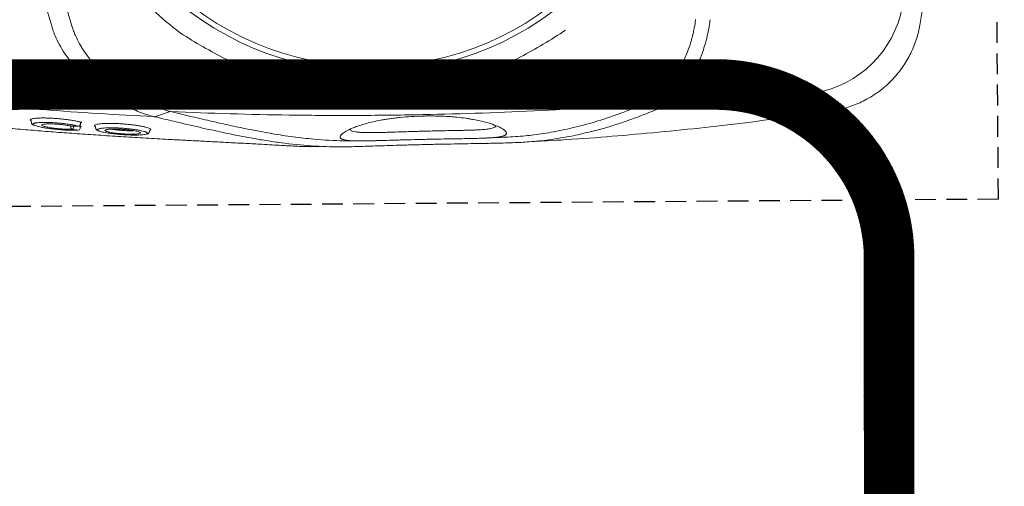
# Model space of a CAD drawing. Extents: x 258674 to 1051069, y -600163 to -66531.
# Tile 16 of 27: x 1050201 to 1050221, y -599525 to -599516. Entities that reach past the tile are written whole.
import ezdxf

# ---------------------------------------------------------------- set-up
doc = ezdxf.new("R2010")
doc.units = 0
doc.header["$LTSCALE"] = 21
doc.header["$MEASUREMENT"] = 0
doc.linetypes.add('11aa1PB-bd$0$11aa1PB-af$0$TRATTEGGIATA', pattern=[0.75, 0.5, -0.25])
doc.layers.get('0').update_dxf_attribs({"linetype": 'CONTINUOUS'})
doc.layers.add('CKD Equipments', color=252, linetype='CONTINUOUS', lineweight=0)
doc.layers.add('FAINTEQUIP', color=253, linetype='CONTINUOUS')

# ---------------------------------------------------------------- blocks, each defined once
blk = doc.blocks.new('G$C4DC229AB')
at = {"linetype": 'Continuous', "lineweight": 0}
for p, q in [((690.57, 420.85), (690.57, 420.85)), ((603.27, 361.13), (603.27, 361.12)), ((680.02, 359.91), (680.01, 359.91)), ((408.38, 158.65), (404.61, 157.08)), ((406.89, 150.96), (407.08, 150.84)), ((407.19, 149.71), (406.9, 150.19)), ((407.08, 150.84), (407.04, 150.56)), ((383.61, 135.73), (384.11, 135.16)), ((376.48, 130.86), (376.58, 130.91)), ((376.84, 132.19), (376.58, 132.65)), ((376.73, 131.08), (377.25, 131.33)), ((377.86, 130.36), (377.6, 130.83)), ((377.5, 129.03), (377.61, 129.1)), ((355.67, 119.03), (356.18, 118.45))]:
    blk.add_line(p, q, dxfattribs=at)
at = {"linetype": 'Continuous', "lineweight": 0, "flags": 128}
for points in [[(602.49, 307.99), (605.01, 308.56), (607.52, 309.12)], [(408.99, 163.15), (407.31, 160.61), (405.64, 158.09)], [(405.63, 158.08), (405.63, 158.08), (405.63, 158.08)]]:
    blk.add_lwpolyline(points, dxfattribs=at)
at = {"linetype": 'Continuous', "lineweight": 0}
for radius in [152.76, 150]:
    blk.add_circle((390.57, 363.31), radius, dxfattribs=at)
for centre, radius, start, end in [((629.31, 400.19), 53.92, 315.3753, 25.2436), ((602.42, 306.03), 1.73, 92.1585, 124.2775), ((375.97, 131.7), 1, 307.5028, 29.2216), ((376.99, 129.88), 1, 308.6226, 29.167), ((374.48, 128.62), 0.946, 216.1897, 288.2787), ((374.01, 128.33), 0.979, 321.6701, 33.842)]:
    blk.add_arc(centre, radius, start, end, dxfattribs=at)
for points, knots in [([(690.62, 420.88), (687, 428.38), (682.82, 437.01), (678.18, 445.4), (677.57, 446.51)], [0, 0, 0, 0, 0.868162, 1, 1, 1, 1]), ([(680.01, 359.91), (680.75, 360.65), (682.4, 362.3), (684.72, 365.08), (686.99, 368.2), (689.03, 371.49), (690.88, 375.03), (692.51, 378.82), (693.86, 382.81), (694.87, 386.86), (695.56, 390.91), (695.93, 394.96), (695.99, 398.98), (695.75, 402.94), (695.23, 406.83), (694.42, 410.63), (693.36, 414.31), (692.11, 417.74), (691.11, 419.88), (690.64, 420.88)], [0, 0, 0, 0, 0.047522, 0.105774, 0.164129, 0.222565, 0.281067, 0.345588, 0.409388, 0.472348, 0.534521, 0.59595, 0.656664, 0.716682, 0.776014, 0.834663, 0.892623, 0.94988, 1, 1, 1, 1]), ([(567.76, 259.76), (567.76, 259.76), (584.39, 273.01), (613.3, 297.89), (647.59, 328.6), (669.42, 349.71), (680, 359.93)], [0, 0, 0, 0, 0.128959, 0.425292, 0.721626, 1, 1, 1, 1]), ([(603.27, 361.12), (603.45, 360.81), (603.62, 360.49), (603.96, 359.86), (604.13, 359.55), (604.62, 358.6), (604.94, 357.96), (605.86, 356.06), (606.43, 354.79), (608.02, 351), (608.91, 348.47), (609.85, 345.33), (610.02, 344.71), (610.36, 343.45), (610.52, 342.83), (610.97, 340.97), (611.23, 339.74), (611.9, 336.12), (612.2, 333.77), (612.46, 330.36), (612.52, 329.24), (612.56, 327.07), (612.55, 326.01), (612.43, 322.91), (612.22, 320.95), (611.81, 318.64), (611.72, 318.18), (611.53, 317.29), (611.43, 316.85), (611.1, 315.56), (610.85, 314.73), (610.02, 312.37), (609.35, 310.93), (608.56, 309.64)], [0, 0, 0, 0, 0.015625, 0.015625, 0.03125, 0.03125, 0.0625, 0.0625, 0.125, 0.125, 0.25, 0.25, 0.28125, 0.28125, 0.3125, 0.3125, 0.375, 0.375, 0.5, 0.5, 0.5625, 0.5625, 0.625, 0.625, 0.75, 0.75, 0.78125, 0.78125, 0.8125, 0.8125, 0.875, 0.875, 1, 1, 1, 1]), ([(667.68, 362.32), (658.04, 353.36), (648.29, 344.48), (628.58, 326.93), (618.63, 318.25), (608.58, 309.66)], [0, 0, 0, 0, 0.5, 0.5, 1, 1, 1, 1]), ([(601.59, 307.69), (602.35, 308.94), (603, 310.33), (603.83, 312.61), (604.07, 313.4), (604.41, 314.63), (604.51, 315.05), (604.71, 315.91), (604.8, 316.35), (605.22, 318.56), (605.44, 320.43), (605.67, 324.37), (605.67, 326.43), (605.48, 329.68), (605.39, 330.79), (605.14, 333.03), (604.98, 334.16), (604.41, 337.58), (603.9, 339.91), (602.91, 343.47), (602.55, 344.67), (601.94, 346.49), (601.72, 347.09), (601.28, 348.31), (601.05, 348.91), (599.84, 351.93), (598.72, 354.33), (597.44, 356.71)], [0, 0, 0, 0, 0.125, 0.125, 0.1875, 0.1875, 0.21875, 0.21875, 0.25, 0.25, 0.375, 0.375, 0.5, 0.5, 0.5625, 0.5625, 0.625, 0.625, 0.75, 0.75, 0.8125, 0.8125, 0.84375, 0.84375, 0.875, 0.875, 1, 1, 1, 1]), ([(547.31, 314.15), (545.74, 309.96), (544.08, 305.85), (540.57, 297.76), (538.72, 293.79), (534.83, 285.97), (532.79, 282.13), (528.52, 274.58), (526.28, 270.86), (521.59, 263.57), (519.16, 260.01), (515.36, 254.79), (514.06, 253.07), (511.42, 249.68), (510.07, 248.01), (507.3, 244.71), (505.88, 243.08), (502.95, 239.86), (501.45, 238.29), (498.35, 235.22), (496.75, 233.73), (494.25, 231.56), (493.4, 230.85), (492.09, 229.81), (491.65, 229.46), (490.76, 228.78), (490.31, 228.44), (488.04, 226.78), (486.2, 225.54), (482.45, 223.23), (480.54, 222.15), (476.69, 220.12), (474.74, 219.16), (470.81, 217.32), (468.83, 216.46), (464.86, 214.81), (462.86, 214.02), (458.86, 212.52), (456.84, 211.8), (450.77, 209.74), (446.68, 208.49), (434.26, 205.08), (425.79, 203.26), (412.75, 201.17), (408.38, 200.58), (399.58, 199.65), (395.15, 199.29), (390.7, 199.04)], [0, 0, 0, 0, 0.0625, 0.0625, 0.125, 0.125, 0.1875, 0.1875, 0.25, 0.25, 0.3125, 0.3125, 0.34375, 0.34375, 0.375, 0.375, 0.40625, 0.40625, 0.4375, 0.4375, 0.46875, 0.46875, 0.484375, 0.484375, 0.492187, 0.492187, 0.5, 0.5, 0.53125, 0.53125, 0.5625, 0.5625, 0.59375, 0.59375, 0.625, 0.625, 0.65625, 0.65625, 0.6875, 0.6875, 0.75, 0.75, 0.875, 0.875, 0.9375, 0.9375, 1, 1, 1, 1]), ([(608.58, 309.66), (607.05, 307.22), (603.99, 302.36), (599.49, 295.61), (594.88, 289.18), (591.18, 284.26), (588.82, 281.59), (588.22, 280.9)], [0, 0, 0, 0, 0.229832, 0.459678, 0.690029, 0.920378, 1, 1, 1, 1]), ([(608.56, 309.64), (608.54, 309.61), (608.51, 309.57), (608.44, 309.51), (608.4, 309.47), (608.27, 309.38), (608.18, 309.33), (607.91, 309.2), (607.72, 309.15), (607.52, 309.12)], [0, 0, 0, 0, 0.125, 0.125, 0.25, 0.25, 0.5, 0.5, 1, 1, 1, 1]), ([(601.45, 307.46), (586.28, 294.59), (570.91, 281.95), (539.74, 257.11), (523.95, 244.91), (499.96, 226.95), (491.9, 221.01), (475.72, 209.28), (467.6, 203.48), (443.1, 186.27), (426.62, 175.07), (409.98, 164.13)], [0, 0, 0, 0, 0.25, 0.25, 0.5, 0.5, 0.625, 0.625, 0.75, 0.75, 1, 1, 1, 1]), ([(572.61, 269.31), (575.01, 271.9), (580.13, 277.41), (587.47, 286.57), (594.45, 296.42), (599.12, 303.78), (601.45, 307.46)], [0, 0, 0, 0, 0.2280042, 0.4853378, 0.7427349, 1, 1, 1, 1]), ([(602.49, 307.99), (602.49, 307.99), (602.49, 307.99), (602.49, 307.99), (602.49, 307.99), (602.49, 307.99), (602.49, 307.99), (602.45, 307.91), (602.4, 307.84), (602.36, 307.76)], [-0.00000006, -0.00000006, -0.00000006, -0.00000006, 0, 0, 0, 0.0000002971, 0.0000002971, 0.0000002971, 0.0005047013, 0.0005047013, 0.0005047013, 0.0005047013]), ([(588.22, 280.9), (586.01, 278.3), (582.39, 274.04), (577.19, 268.64), (573.17, 264.66), (569.39, 261.16), (565.87, 258.12), (562.34, 255.22), (558.95, 252.53), (555.55, 249.9), (552.27, 247.4), (549.19, 245.07), (545.86, 242.57), (541.82, 239.55), (536.94, 235.9), (531.21, 231.59), (525.22, 227.06), (519.22, 222.48), (513.53, 218.13), (508.33, 214.11), (503.74, 210.55), (499.65, 207.38), (496.05, 204.6), (492.83, 202.16), (486.72, 197.65), (477.65, 191.56), (466.75, 185.25), (457.58, 180.45), (449.56, 176.51), (440.26, 172.22), (429.33, 167.44), (418.76, 162.97), (411.41, 159.91), (408.38, 158.65)], [0, 0, 0, 0, 0.0593635, 0.0971043, 0.1348438, 0.1667324, 0.198607, 0.2201848, 0.2417788, 0.2633349, 0.278122, 0.2929063, 0.3080418, 0.3231723, 0.3441056, 0.3655953, 0.3864814, 0.4080077, 0.4295299, 0.4486306, 0.4683357, 0.4884205, 0.5086324, 0.5289688, 0.5492243, 0.6333183, 0.7152132, 0.756242, 0.7972696, 0.8516973, 0.906117, 0.9611972, 1, 1, 1, 1]), ([(552.18, 250.96), (552.44, 251.19), (554.62, 252.85), (558.32, 255.88), (562.02, 259.02), (566.63, 263.25), (570.13, 266.58), (572.58, 269.28), (572.61, 269.31)], [0, 0, 0, 0, 0.1154515, 0.2827578, 0.4507086, 0.6182339, 0.994941, 1, 1, 1, 1]), ([(390.7, 199.04), (384.59, 199.16), (378.55, 199.63), (366.61, 201.2), (360.7, 202.32), (349.03, 205.18), (343.26, 206.94), (336.13, 209.54), (334.71, 210.09), (331.87, 211.21), (330.46, 211.8), (326.26, 213.6), (323.5, 214.87), (315.36, 218.91), (310.11, 221.88), (299.94, 228.37), (295.02, 231.89), (289.09, 236.65), (287.92, 237.62), (285.59, 239.6), (284.44, 240.6), (281.03, 243.66), (278.82, 245.75), (272.38, 252.19), (268.34, 256.68), (264.29, 261.64)], [0, 0, 0, 0, 0.125, 0.125, 0.25, 0.25, 0.375, 0.375, 0.40625, 0.40625, 0.4375, 0.4375, 0.5, 0.5, 0.625, 0.625, 0.75, 0.75, 0.78125, 0.78125, 0.8125, 0.8125, 0.875, 0.875, 1, 1, 1, 1]), ([(521.43, 227.47), (519.8, 226.24), (518.2, 225.02), (516.23, 223.51), (515.83, 223.21), (515.06, 222.62), (514.67, 222.32), (513.53, 221.45), (512.79, 220.88), (511.33, 219.76), (510.62, 219.21), (509.57, 218.41), (509.23, 218.14), (508.55, 217.62), (508.21, 217.37), (506.58, 216.11), (505.36, 215.18), (503.66, 213.87), (503.11, 213.45), (502.05, 212.64), (501.53, 212.25), (500.06, 211.13), (499.17, 210.46), (497.51, 209.23), (496.74, 208.67), (495.68, 207.9), (495.34, 207.66), (494.68, 207.2), (494.37, 206.98), (492.85, 205.94), (491.85, 205.29), (490.13, 204.3), (489.42, 203.95), (488.52, 203.62), (488.26, 203.55), (487.9, 203.48), (487.79, 203.46), (487.57, 203.44), (487.48, 203.44), (487.02, 203.48), (486.76, 203.63), (486.45, 204.16), (486.4, 204.53), (486.51, 205.51), (486.66, 206.12), (487.22, 207.57), (487.61, 208.42), (488.28, 209.67), (488.43, 209.92), (488.74, 210.46), (488.9, 210.73), (489.42, 211.58), (489.81, 212.19), (490.68, 213.48), (491.17, 214.16), (492.25, 215.62), (492.85, 216.4), (494.17, 218.03), (494.9, 218.9), (496.51, 220.73), (497.39, 221.7), (498.87, 223.26), (499.39, 223.79), (500.47, 224.87), (501.03, 225.43), (502.2, 226.56), (502.81, 227.13), (503.76, 228.02), (504.09, 228.32), (504.75, 228.92), (505.09, 229.23), (506.8, 230.75), (508.23, 231.98), (510.49, 233.84), (511.27, 234.46), (512.45, 235.4), (512.86, 235.71), (513.66, 236.33), (514.06, 236.64), (515.27, 237.56), (516.07, 238.16), (517.29, 239.05), (517.7, 239.34), (518.52, 239.92), (518.93, 240.21), (520.95, 241.63), (522.53, 242.68), (524.45, 243.91), (524.83, 244.15), (525.59, 244.63), (525.96, 244.86), (527.08, 245.54), (527.8, 245.97), (529.9, 247.2), (531.22, 247.93), (533.1, 248.93), (533.71, 249.25), (534.89, 249.84), (535.46, 250.12), (537.11, 250.9), (538.12, 251.36), (540.04, 252.18), (540.93, 252.54), (542.19, 253.01), (542.6, 253.16), (543.38, 253.44), (543.76, 253.56), (545.58, 254.16), (546.82, 254.5), (548.98, 254.98), (549.89, 255.12), (551.04, 255.21), (551.38, 255.22), (552.01, 255.2), (552.28, 255.17), (553, 255.03), (553.33, 254.87), (553.73, 254.42), (553.79, 254.13), (553.64, 253.4), (553.42, 252.97), (552.86, 252.2), (552.63, 251.92), (552.23, 251.47), (552.08, 251.32), (551.77, 250.99), (551.6, 250.82), (550.71, 249.94), (549.81, 249.14), (548.4, 247.97), (548.11, 247.72), (547.48, 247.22), (547.16, 246.95), (546.13, 246.13), (545.38, 245.55), (543.75, 244.28), (542.87, 243.61), (541.41, 242.5), (540.9, 242.12), (539.84, 241.31), (539.28, 240.89), (537.55, 239.59), (536.32, 238.67), (534.35, 237.2), (533.67, 236.69), (532.61, 235.9), (532.25, 235.63), (531.53, 235.08), (531.16, 234.81), (529.33, 233.43), (527.81, 232.29), (525.46, 230.52), (524.67, 229.92), (523.05, 228.7), (522.24, 228.09), (521.43, 227.47)], [0, 0, 0, 0, 0.015625, 0.015625, 0.019531, 0.019531, 0.023438, 0.023438, 0.03125, 0.03125, 0.039063, 0.039063, 0.042969, 0.042969, 0.046875, 0.046875, 0.0625, 0.0625, 0.070313, 0.070313, 0.078125, 0.078125, 0.09375, 0.09375, 0.109375, 0.109375, 0.117188, 0.117188, 0.125, 0.125, 0.15625, 0.15625, 0.1875, 0.1875, 0.203125, 0.203125, 0.210938, 0.210938, 0.21875, 0.21875, 0.25, 0.25, 0.28125, 0.28125, 0.3125, 0.3125, 0.34375, 0.34375, 0.351563, 0.351563, 0.359375, 0.359375, 0.375, 0.375, 0.390625, 0.390625, 0.40625, 0.40625, 0.421875, 0.421875, 0.4375, 0.4375, 0.445313, 0.445313, 0.453125, 0.453125, 0.460938, 0.460938, 0.464844, 0.464844, 0.46875, 0.46875, 0.484375, 0.484375, 0.492188, 0.492188, 0.496094, 0.496094, 0.5, 0.5, 0.507813, 0.507813, 0.511719, 0.511719, 0.515625, 0.515625, 0.53125, 0.53125, 0.535156, 0.535156, 0.539063, 0.539063, 0.546875, 0.546875, 0.5625, 0.5625, 0.570313, 0.570313, 0.578125, 0.578125, 0.59375, 0.59375, 0.609375, 0.609375, 0.617188, 0.617188, 0.625, 0.625, 0.65625, 0.65625, 0.6875, 0.6875, 0.703125, 0.703125, 0.71875, 0.71875, 0.75, 0.75, 0.78125, 0.78125, 0.8125, 0.8125, 0.828125, 0.828125, 0.835938, 0.835938, 0.84375, 0.84375, 0.875, 0.875, 0.882812, 0.882812, 0.890625, 0.890625, 0.90625, 0.90625, 0.921875, 0.921875, 0.929687, 0.929687, 0.9375, 0.9375, 0.953125, 0.953125, 0.960937, 0.960937, 0.964844, 0.964844, 0.96875, 0.96875, 0.984375, 0.984375, 0.992187, 0.992187, 1, 1, 1, 1]), ([(518.93, 230.76), (519.6, 231.27), (521.35, 232.6), (524.19, 234.76), (526.5, 236.5), (528.83, 238.25), (531.16, 240), (533.87, 242.04), (536.15, 243.77), (538.08, 245.25), (539.78, 246.57), (541.77, 248.17), (543.76, 249.85), (545.65, 251.66), (546.86, 253.09), (547, 253.73), (547.06, 254.01), (547.06, 254.01), (547.06, 254.01), (547.06, 254.01), (547.11, 254.19), (547.15, 254.38), (547.19, 254.57)], [0, 0, 0, 0, 0.032705, 0.086629, 0.142257, 0.153922, 0.215379, 0.27845, 0.333103, 0.387785, 0.444206, 0.500642, 0.614534, 0.729613, 0.886835, 1, 1, 1, 1, 1, 1, 1.078938, 1.078938, 1.078938, 1.078938]), ([(259.98, 251.4), (266.08, 243.66), (272.46, 236.17), (282.43, 225.3), (285.82, 221.73), (292.71, 214.72), (296.21, 211.28), (306.87, 201.11), (314.16, 194.58), (325.32, 185.07), (329.07, 181.95), (336.65, 175.8), (340.47, 172.77), (344.32, 169.78)], [0, 0, 0, 0, 0.25, 0.25, 0.375, 0.375, 0.5, 0.5, 0.75, 0.75, 0.875, 0.875, 1, 1, 1, 1]), ([(546.97, 246.81), (547.14, 246.94), (549.75, 248.95), (552.18, 250.96), (552.18, 250.96)], [0, 0, 0, 0, 0.065528, 1, 1, 1, 1]), ([(336.04, 163.82), (328.57, 169.47), (321.19, 175.26), (310.32, 184.25), (306.73, 187.29), (299.63, 193.47), (296.12, 196.61), (285.74, 206.19), (279.01, 212.79), (269.25, 223.08), (266.06, 226.57), (259.81, 233.67), (256.75, 237.28), (253.76, 240.95)], [0, 0, 0, 0, 0.25, 0.25, 0.375, 0.375, 0.5, 0.5, 0.75, 0.75, 0.875, 0.875, 1, 1, 1, 1]), ([(488.49, 210.02), (488.64, 209.94), (488.8, 209.85), (488.96, 209.77), (488.96, 209.77), (488.96, 209.77), (488.96, 209.77), (489.01, 209.74), (489.24, 209.62), (490.06, 209.85), (491.38, 210.38), (493.14, 211.37), (495.42, 212.86), (497.87, 214.61), (500.28, 216.41), (502.51, 218.1), (505.28, 220.23), (508.38, 222.63), (511.51, 225.05), (514.19, 227.12), (516.69, 229.04), (518.18, 230.19), (518.93, 230.76)], [-0.090918, -0.090918, -0.090918, -0.090918, 0, 0, 0, 0, 0, 0, 0.026213, 0.13292, 0.239613, 0.348571, 0.457474, 0.569041, 0.626082, 0.683094, 0.752821, 0.824315, 0.874905, 0.926701, 0.963078, 1, 1, 1, 1]), ([(457.08, 184.69), (457.31, 184.8), (460.98, 186.54), (467.47, 189.97), (478.1, 195.93), (486.34, 201.23), (492.3, 205.43), (494.29, 206.9), (495.21, 207.57)], [0, 0, 0, 0, 0.016162, 0.250764, 0.485322, 0.836539, 0.925214, 1, 1, 1, 1]), ([(313.39, 89.28), (316.67, 91.07), (323.79, 94.94), (334.04, 100.8), (343.83, 106.52), (352.52, 111.69), (361.35, 117.02), (370.31, 122.51), (379.38, 128.11), (388.64, 133.9), (398.06, 139.83), (407.61, 145.91), (416.15, 151.39), (423.64, 156.22), (430.12, 160.41), (436.59, 164.6), (443.31, 168.94), (448.96, 172.6), (453.52, 175.53), (457.31, 177.97), (461.31, 180.53), (465.02, 182.9), (468.08, 184.87), (470.64, 186.52), (472.92, 188.02), (475.17, 189.53), (476.41, 190.42), (481.57, 194.26)], [0, 0, 0, 0, 0.063316, 0.137046, 0.187379, 0.237747, 0.288072, 0.337874, 0.387718, 0.437523, 0.488782, 0.540075, 0.591317, 0.625909, 0.660493, 0.695746, 0.730982, 0.771161, 0.791716, 0.812265, 0.841912, 0.872106, 0.896195, 0.920292, 0.944907, 0.969526, 1, 1, 1, 1]), ([(409.98, 164.13), (413.43, 165.55), (420.33, 168.4), (429.93, 172.42), (439.01, 176.32), (448.14, 180.38), (453.93, 183.17), (457.08, 184.69)], [0, 0, 0, 0, 0.192621, 0.385484, 0.57846, 0.771235, 1, 1, 1, 1]), ([(344.49, 169.64), (345.14, 169.15), (345.8, 168.68), (347.13, 167.78), (347.8, 167.36), (349.85, 166.15), (351.25, 165.43), (353.39, 164.46), (354.1, 164.15), (355.55, 163.57), (356.28, 163.29), (358.47, 162.51), (359.93, 162.06), (364.3, 160.88), (367.2, 160.3), (372.97, 159.48), (375.84, 159.23), (381.54, 159.02), (384.32, 159.06), (389.75, 159.37), (392.39, 159.65), (396.25, 160.25), (397.52, 160.48), (400.02, 161), (401.26, 161.29), (404.87, 162.25), (407.18, 163), (409.38, 163.88)], [0, 0, 0, 0, 0.03125, 0.03125, 0.0625, 0.0625, 0.125, 0.125, 0.15625, 0.15625, 0.1875, 0.1875, 0.25, 0.25, 0.375, 0.375, 0.5, 0.5, 0.625, 0.625, 0.75, 0.75, 0.8125, 0.8125, 0.875, 0.875, 1, 1, 1, 1]), ([(404.68, 157.11), (403.52, 156.64), (402.34, 156.21), (399.9, 155.4), (398.65, 155.03), (394.85, 154.02), (392.22, 153.48), (386.81, 152.65), (384.02, 152.36), (379.72, 152.13), (378.26, 152.09), (376.05, 152.08), (375.31, 152.08), (373.82, 152.11), (373.06, 152.14), (369.29, 152.31), (366.24, 152.6), (360.11, 153.53), (357.03, 154.18), (352.39, 155.5), (350.84, 156), (347.74, 157.15), (346.21, 157.79), (343.2, 159.21), (341.72, 160), (339.55, 161.32), (338.84, 161.78), (337.78, 162.52), (337.43, 162.77), (336.74, 163.28), (336.39, 163.54), (336.06, 163.81)], [0, 0, 0, 0, 0.0625, 0.0625, 0.125, 0.125, 0.25, 0.25, 0.375, 0.375, 0.4375, 0.4375, 0.46875, 0.46875, 0.5, 0.5, 0.625, 0.625, 0.75, 0.75, 0.8125, 0.8125, 0.875, 0.875, 0.9375, 0.9375, 0.96875, 0.96875, 0.984375, 0.984375, 1, 1, 1, 1]), ([(404.61, 157.08), (388.88, 146.83), (373.03, 136.83), (349.08, 122.19), (341.06, 117.37), (324.97, 107.86), (316.89, 103.17), (308.79, 98.54)], [0, 0, 0, 0, 0.5, 0.5, 0.75, 0.75, 1, 1, 1, 1]), ([(404.68, 157.11), (404.67, 157.11), (404.66, 157.11), (404.65, 157.1), (404.64, 157.09), (404.62, 157.09), (404.61, 157.08)], [0, 0, 0, 0, 0.00003361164, 0.00003361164, 0.00003361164, 0.00009841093, 0.00009841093, 0.00009841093, 0.00009841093]), ([(404.68, 157.11), (404.77, 157.15), (404.87, 157.21), (405.07, 157.35), (405.16, 157.42), (405.33, 157.59), (405.41, 157.68), (405.53, 157.87), (405.59, 157.97), (405.63, 158.08)], [0, 0, 0, 0, 0.25, 0.25, 0.5, 0.5, 0.75, 0.75, 1, 1, 1, 1]), ([(382.94, 136.13), (383.03, 136.32), (383.19, 136.67), (383.91, 137.48), (384.89, 138.4), (386.17, 139.47), (387.68, 140.64), (389.41, 141.88), (391.27, 143.16), (393.24, 144.44), (395.26, 145.68), (397.27, 146.86), (399.23, 147.95), (401.08, 148.9), (402.77, 149.71), (404.23, 150.34), (405.44, 150.77), (406.37, 151), (406.72, 150.97), (406.89, 150.96)], [0, 0, 0, 0, 0.066966, 0.12566, 0.184351, 0.242449, 0.30055, 0.358196, 0.415842, 0.473121, 0.530398, 0.588231, 0.646066, 0.704525, 0.762985, 0.822038, 0.881088, 0.940546, 1, 1, 1, 1]), ([(406.51, 147.52), (406.82, 147.81), (407.04, 148.06), (407.22, 148.4), (407.4, 148.89), (407.35, 149.25), (407.19, 149.71)], [0, 0, 0, 0, 0.150992, 0.540293, 0.796534, 1, 1, 1, 1]), ([(407.04, 150.56), (407.05, 150.49), (407.08, 150.41), (406.93, 150.23), (406.9, 150.19)], [0, 0, 0, 0, 0.735294, 1, 1, 1, 1]), ([(405.84, 148.39), (405.68, 148.35), (405.25, 148.26), (404.26, 147.89), (402.94, 147.32), (401.41, 146.59), (399.72, 145.71), (397.93, 144.71), (396.08, 143.62), (394.26, 142.49), (392.49, 141.33), (390.84, 140.19), (389.34, 139.09), (388.02, 138.07), (386.95, 137.15), (386.18, 136.43), (385.9, 136.08), (385.78, 135.94)], [0, 0, 0, 0, 0.045419, 0.115839, 0.186799, 0.257754, 0.32863, 0.399501, 0.469663, 0.539816, 0.608957, 0.678085, 0.746838, 0.815591, 0.884388, 0.95319, 1, 1, 1, 1]), ([(386.32, 134.98), (386.4, 134.99), (386.7, 135.04), (387.51, 135.34), (388.73, 135.85), (390.18, 136.55), (391.8, 137.4), (393.55, 138.37), (395.37, 139.43), (397.21, 140.55), (399.01, 141.7), (400.72, 142.85), (402.3, 143.96), (403.7, 144.99), (404.89, 145.94), (405.8, 146.75), (406.35, 147.28), (406.48, 147.48), (406.5, 147.52)], [0, 0, 0, 0, 0.023226, 0.092931, 0.162639, 0.232676, 0.302714, 0.372201, 0.441684, 0.510683, 0.579678, 0.648044, 0.716408, 0.784299, 0.852186, 0.919822, 0.987451, 1, 1, 1, 1]), ([(388.87, 137.51), (389.02, 137.71), (389.37, 138.18), (390.86, 139.43), (392.99, 140.98), (395.49, 142.63), (398.09, 144.17), (400.48, 145.43), (402.36, 146.28), (403.02, 146.42), (403.31, 146.49)], [0, 0, 0, 0, 0.0984, 0.230543, 0.361452, 0.492139, 0.623641, 0.756097, 0.8899, 1, 1, 1, 1]), ([(403.48, 145.68), (403.47, 145.66), (403.3, 145.39), (402.18, 144.46), (400.25, 143.01), (397.8, 141.36), (395.22, 139.78), (392.72, 138.39), (390.67, 137.4), (389.57, 136.97), (389.28, 136.94), (389.27, 136.94)], [0, 0, 0, 0, 0.015121, 0.155418, 0.294804, 0.433435, 0.572075, 0.71203, 0.853105, 0.994782, 1, 1, 1, 1]), ([(400.48, 145.4), (400.21, 145.18), (399.47, 144.57), (397.68, 143.33), (395.41, 141.87), (393.15, 140.55), (391.55, 139.67), (390.96, 139.42), (390.85, 139.38)], [0, 0, 0, 0, 0.1171914, 0.3236173, 0.5316923, 0.7421657, 0.9517971, 1, 1, 1, 1]), ([(403.31, 146.49), (403.39, 146.51), (403.77, 146.62), (403.84, 146.53), (403.9, 146.46)], [0, 0, 0, 0, 0.212645, 1, 1, 1, 1]), ([(403.9, 146.46), (403.92, 146.43), (403.98, 146.29), (403.69, 145.94), (403.48, 145.68)], [0, 0, 0, 0, 0.26459, 1, 1, 1, 1]), ([(406.87, 148.35), (406.73, 148.45), (406.56, 148.58), (405.95, 148.42), (405.84, 148.39)], [0, 0, 0, 0, 0.8365957, 1, 1, 1, 1]), ([(406.5, 147.52), (406.63, 147.68), (406.92, 148.06), (406.89, 148.24), (406.87, 148.35)], [0, 0, 0, 0, 0.453626, 1, 1, 1, 1]), ([(383.21, 135.75), (383.14, 135.76), (382.89, 135.78), (382.92, 135.98), (382.94, 136.13)], [0, 0, 0, 0, 0.258674, 1, 1, 1, 1]), ([(383.61, 135.73), (383.58, 135.73), (383.36, 135.68), (383.27, 135.72), (383.21, 135.75)], [0, 0, 0, 0, 0.269637, 1, 1, 1, 1]), ([(384.11, 135.16), (384.18, 135.12), (384.33, 134.91), (384.75, 134.76), (385.21, 134.7), (385.59, 134.73), (385.91, 134.82), (386.32, 134.98)], [0, 0, 0, 0, 0.0760045, 0.2920195, 0.5221541, 0.8303026, 1, 1, 1, 1]), ([(385.78, 135.94), (385.72, 135.87), (385.47, 135.59), (385.29, 135.21), (385.36, 134.91), (385.73, 134.84), (386.15, 134.94), (386.32, 134.98)], [0, 0, 0, 0, 0.074975, 0.308763, 0.600633, 0.840221, 1, 1, 1, 1]), ([(389.27, 136.94), (389.11, 136.91), (388.62, 136.84), (388.43, 137.01), (388.8, 137.43), (388.87, 137.51)], [0, 0, 0, 0, 0.294516, 0.862877, 1, 1, 1, 1]), ([(355.09, 119.59), (355.11, 119.66), (355.19, 119.88), (355.7, 120.48), (356.56, 121.32), (357.77, 122.32), (359.23, 123.44), (360.92, 124.64), (362.78, 125.89), (364.77, 127.16), (366.83, 128.4), (368.91, 129.6), (370.97, 130.71), (372.92, 131.7), (374.79, 132.59), (375.85, 133.03), (376.4, 133.26)], [0, 0, 0, 0, 0.036944, 0.111064, 0.185167, 0.25898, 0.332797, 0.405887, 0.478972, 0.551758, 0.624553, 0.69822, 0.771885, 0.845998, 0.920119, 1, 1, 1, 1]), ([(376.48, 130.86), (376.02, 130.66), (375.08, 130.28), (373.43, 129.49), (371.64, 128.58), (369.77, 127.57), (367.85, 126.47), (365.98, 125.33), (364.17, 124.18), (362.51, 123.06), (361.02, 121.99), (359.75, 121.01), (358.72, 120.14), (358.08, 119.53), (357.88, 119.27), (357.82, 119.2)], [0, 0, 0, 0, 0.081121, 0.164592, 0.245691, 0.329206, 0.409093, 0.49132, 0.570813, 0.652715, 0.73066, 0.81084, 0.889237, 0.969944, 1, 1, 1, 1]), ([(373.9, 128.89), (374.32, 129.2), (374.73, 129.51), (375.14, 129.83), (375.59, 130.17), (376.03, 130.51), (376.48, 130.86)], [0, 0, 0, 0, 0.002000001, 0.002000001, 0.002000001, 0.004171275, 0.004171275, 0.004171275, 0.004171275]), ([(374.48, 129.33), (374.53, 129.27), (374.64, 129.12), (374.76, 128.96), (374.82, 128.87)], [0, 0, 0, 0, 0.397181, 1, 1, 1, 1]), ([(376.4, 133.26), (376.46, 133.28), (376.62, 133.34), (376.76, 133.35), (376.77, 133.28), (376.71, 133.18), (376.61, 133.1), (376.59, 133.09)], [0, 0, 0, 0, 0.170931, 0.43557, 0.700344, 0.964272, 1, 1, 1, 1]), ([(376.58, 132.65), (376.58, 132.65), (376.54, 132.7), (376.52, 132.82), (376.53, 132.97), (376.56, 133.06), (376.59, 133.08), (376.59, 133.08), (376.59, 133.09)], [0, 0, 0, 0, 0.005493, 0.289143, 0.515025, 0.705708, 0.87243, 1, 1, 1, 1]), ([(377.25, 131.33), (377.39, 131.4), (377.51, 131.45), (377.68, 131.51), (377.74, 131.52), (377.78, 131.5), (377.79, 131.49), (377.78, 131.46), (377.77, 131.44), (377.72, 131.39), (377.7, 131.36), (377.62, 131.29), (377.61, 131.28), (377.59, 131.27)], [0, 0, 0, 0, 0.25, 0.25, 0.5, 0.5, 0.625, 0.625, 0.75, 0.75, 0.875, 0.875, 1, 1, 1, 1]), ([(377.6, 130.83), (377.58, 130.89), (377.54, 130.99), (377.54, 131.14), (377.57, 131.24), (377.58, 131.25), (377.58, 131.25), (377.58, 131.26), (377.59, 131.27)], [0, 0, 0, 0, 0.254985, 0.463826, 0.637296, 0.783337, 0.926867, 1, 1, 1, 1]), ([(358.39, 118.24), (358.5, 118.26), (358.84, 118.32), (359.71, 118.63), (361, 119.15), (362.53, 119.86), (364.22, 120.7), (366.02, 121.66), (367.91, 122.72), (369.81, 123.84), (371.69, 124.99), (373.45, 126.12), (375.07, 127.22), (376.44, 128.2), (377.17, 128.77), (377.5, 129.03)], [0, 0, 0, 0, 0.034967, 0.11668, 0.198521, 0.28284, 0.363401, 0.446271, 0.52675, 0.609595, 0.689692, 0.772207, 0.85087, 0.93183, 1, 1, 1, 1]), ([(361.47, 121.05), (361.69, 121.31), (362.18, 121.85), (363.86, 123.15), (366.06, 124.65), (368.58, 126.19), (371.11, 127.59), (372.88, 128.45), (373.7, 128.8), (373.9, 128.89)], [0, 0, 0, 0, 0.140566, 0.301933, 0.463305, 0.622013, 0.785773, 0.94855, 1, 1, 1, 1]), ([(374.78, 127.72), (374.17, 127.26), (372.99, 126.36), (370.56, 124.79), (368.02, 123.28), (365.52, 121.92), (363.44, 120.95), (362.19, 120.45), (361.93, 120.45), (361.91, 120.45)], [0, 0, 0, 0, 0.170858, 0.332147, 0.492014, 0.656195, 0.819988, 0.986588, 1, 1, 1, 1]), ([(373.72, 128.06), (373.65, 128.15), (373.58, 128.24), (373.51, 128.33), (373.41, 128.47), (373.31, 128.6), (373.29, 128.62)], [0.0007933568, 0.0007933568, 0.0007933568, 0.0007933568, 0.0011395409, 0.0011395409, 0.0011395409, 0.0016472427, 0.0016472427, 0.0016472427, 0.0016472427]), ([(377.5, 129.03), (377.04, 128.8), (376.57, 128.58), (376.11, 128.35), (375.66, 128.14), (375.22, 127.93), (374.78, 127.72)], [0, 0, 0, 0, 0.002000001, 0.002000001, 0.002000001, 0.003901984, 0.003901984, 0.003901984, 0.003901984]), ([(355.29, 119.05), (355.23, 119.06), (355, 119.07), (354.91, 119.24), (355.04, 119.5), (355.09, 119.59)], [0, 0, 0, 0, 0.160118, 0.714475, 1, 1, 1, 1]), ([(361.91, 120.45), (361.64, 120.41), (361.08, 120.34), (361.04, 120.63), (361.42, 121.01), (361.47, 121.05)], [0, 0, 0, 0, 0.4462454, 0.9349282, 1, 1, 1, 1]), ([(355.67, 119.03), (355.66, 119.03), (355.46, 118.99), (355.37, 119.02), (355.29, 119.05)], [0, 0, 0, 0, 0.031421, 1, 1, 1, 1]), ([(356.18, 118.45), (356.25, 118.41), (356.41, 118.18), (356.82, 118.05), (357.29, 117.99), (357.68, 118.01), (357.99, 118.09), (358.39, 118.24)], [0, 0, 0, 0, 0.085263, 0.298133, 0.53129, 0.85157, 1, 1, 1, 1]), ([(357.82, 119.2), (357.72, 119.07), (357.45, 118.75), (357.33, 118.4), (357.47, 118.17), (357.83, 118.11), (358.25, 118.21), (358.39, 118.24)], [0, 0, 0, 0, 0.142974, 0.381895, 0.621008, 0.867279, 1, 1, 1, 1])]:
    blk.add_open_spline(points, degree=3, knots=knots, dxfattribs=at)
for points in [[(597.44, 356.71), (597.41, 356.77), (597.38, 356.82), (597.35, 356.88)], [(607.52, 309.12), (607.52, 309.12), (607.52, 309.12), (607.52, 309.12)], [(608.58, 309.66), (608.57, 309.65), (608.57, 309.64), (608.56, 309.64)], [(601.45, 307.46), (601.5, 307.54), (601.54, 307.61), (601.59, 307.69)], [(602.49, 307.99), (602.16, 307.97), (601.84, 307.86), (601.59, 307.69)], [(344.32, 169.78), (344.38, 169.74), (344.44, 169.69), (344.49, 169.64)], [(409.38, 163.88), (409.58, 163.96), (409.78, 164.04), (409.98, 164.13)], [(336.04, 163.82), (336.04, 163.82), (336.05, 163.81), (336.06, 163.81)], [(408.99, 163.15), (409.06, 163.45), (409.19, 163.7), (409.38, 163.88)], [(405.63, 158.08), (405.63, 158.08), (405.64, 158.09), (405.64, 158.09)]]:
    blk.add_open_spline(points, degree=3, dxfattribs=at)
at = {"layer": 'FAINTEQUIP', "color": 4, "linetype": '11aa1PB-bd$0$11aa1PB-af$0$TRATTEGGIATA'}
for q in [(507.64, 735.7, 0.04), (266.5, 0, 0.04)]:
    blk.add_line((774.14, 373.1, 0.04), q, dxfattribs=at)

msp = doc.modelspace()

# ---------------------------------------------------------------- hatches: boundary and pattern name
at = {"layer": 'CKD Equipments'}
h = msp.add_hatch(dxfattribs=at)
h.set_pattern_fill('ANSI31', color=252, scale=0.03937, angle=90.0017)
h.set_pattern_definition([(135.00174955, (1050892.194364, -595622.202976), (-0.003479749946, -0.003479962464), [])])
edge = h.paths.add_edge_path()
edge.add_line((1050219.064, -599520.816), (1050219.065, -599544.438))
edge.add_arc((1050215.128, -599544.438), 3.937, 270.0017, 0.0017, ccw=False)
edge.add_line((1050215.128, -599548.375), (1050201.349, -599548.375))
edge.add_arc((1050201.349, -599544.438), 3.937, 180.0017, 270.0017, ccw=False)
edge.add_line((1050197.412, -599544.438), (1050197.411, -599520.816))
edge.add_arc((1050201.348, -599520.816), 3.937, 90.0017, 180.0017, ccw=False)
edge.add_line((1050201.348, -599516.879), (1050215.127, -599516.879))
edge.add_arc((1050215.127, -599520.816), 3.937, 0.0017, 90.0017, ccw=False)
edge = h.paths.add_edge_path(flags=16)
edge.add_line((1050198.396, -599544.438), (1050198.395, -599520.816))
edge.add_arc((1050201.348, -599520.816), 2.953, 90.0017, 180.0017, ccw=False)
edge.add_line((1050201.348, -599517.863), (1050215.127, -599517.863))
edge.add_arc((1050215.127, -599520.816), 2.953, 0.0017, 90.0017, ccw=False)
edge.add_line((1050218.08, -599520.816), (1050218.081, -599544.438))
edge.add_arc((1050215.128, -599544.438), 2.953, 270.0017, 0.0017, ccw=False)
edge.add_line((1050215.128, -599547.391), (1050201.349, -599547.391))
edge.add_arc((1050201.349, -599544.438), 2.953, 180.0017, 270.0017, ccw=False)
at = {"layer": 'FAINTEQUIP', "ltscale": 150}
h = msp.add_hatch(dxfattribs=at)
h.set_pattern_fill('ACAD_ISO11W100', color=253, scale=0.472441, angle=90)
h.set_pattern_definition([(90, (1017938.9007, -1070536.1374), (-2.362204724, 1e-16), [5.669291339, -1.417322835, 5.669291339, -1.417322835, 0.236220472, -1.417322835])])
h.paths.add_polyline_path([(1050195.386, -599563.881), (1050195.386, -599548.668), (1050221.96, -599548.667), (1050221.961, -599563.881)])
h.paths.add_polyline_path([(1050195.386, -599516.608), (1050195.386, -599501.395), (1050221.96, -599501.395), (1050221.961, -599516.608)])

# ---------------------------------------------------------------- linework, layer by layer
at = {"layer": 'CKD Equipments'}
for p, q in [((1050201.348, -599516.879), (1050215.127, -599516.879)), ((1050201.348, -599517.863), (1050215.127, -599517.863)), ((1050218.08, -599520.816), (1050218.081, -599544.438)), ((1050219.064, -599520.816), (1050219.065, -599544.438))]:
    msp.add_line(p, q, dxfattribs=at)
for radius in [3.937, 2.953]:
    msp.add_arc((1050215.127, -599520.816), radius, 0.0017, 90.0017, dxfattribs=at)

# ---------------------------------------------------------------- block references
at = {"layer": 'CKD Equipments', "ltscale": 0.25, "xscale": 0.03937007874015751, "yscale": 0.0393700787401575, "zscale": 0.0393700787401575, "rotation": 324.1141489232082}
msp.add_blockref('G$C4DC229AB', (1050187.44, -599513.682), dxfattribs=at)

doc.saveas('drawing.dxf')
